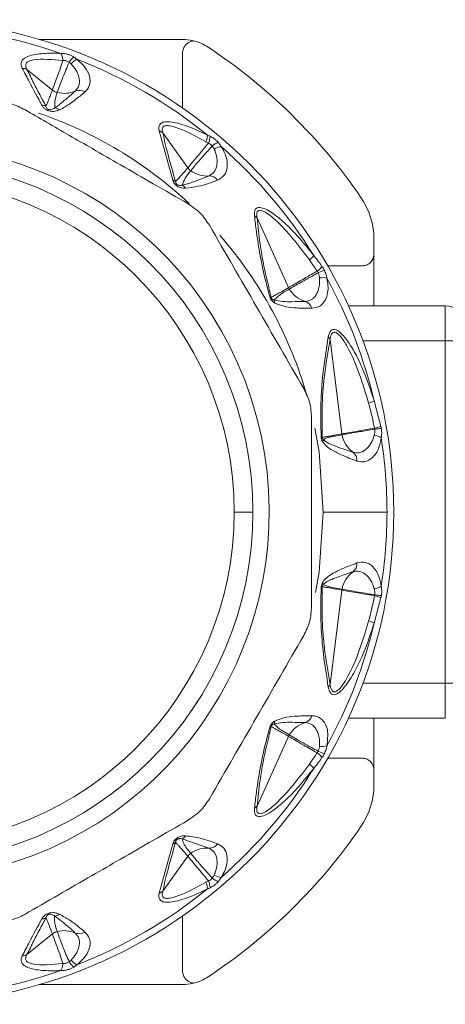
# Model space of a CAD drawing. Header units: millimetres. Extents: x -447 to 1924, y -61 to 422.
# Tile 16 of 62: x -81 to -63, y 379 to 421. Entities that reach past the tile are written whole.
import ezdxf

# ---------------------------------------------------------------- set-up
doc = ezdxf.new("R2010")
doc.units = ezdxf.units.MM

# ---------------------------------------------------------------- blocks, each defined once
blk = doc.blocks.new('Drawing View1')
at = {"color": 7, "linetype": 'Continuous', "lineweight": 18}
for p, q in [((130.208, 11.422), (124.111, 11.422)), ((130.221, 10.587), (130.221, 10.588)), ((130.221, 8.499), (130.221, 10.587)), ((124.67, 9.263), (123.587, 10.142)), ((129.801, 5.425), (129.221, 7.521)), ((130.445, 5.946), (129.374, 7.434)), ((134.737, 0.835), (133.394, 3.81)), ((138.378, 2.899), (138.378, 2.269)), ((138.378, 2.256), (138.378, 0.065)), ((137.543, 1.765), (136.408, 1.765)), ((137.288, 0.065), (141.421, 0.065)), ((141.421, 0.065), (141.421, -1.435)), ((137.014, -5.406), (136.508, -1.372)), ((137.911, -1.435), (141.421, -1.435)), ((142.221, -1.435), (141.421, -1.435)), ((141.421, -1.435), (141.421, -16.035)), ((138.387, -3.997), (138.68, -5.084)), ((132.421, -8.735), (133.221, -8.735)), ((136.221, -8.735), (138.936, -8.735)), ((136.508, -16.098), (137.014, -12.064)), ((138.68, -12.386), (138.387, -13.473)), ((137.911, -16.035), (141.421, -16.035)), ((141.421, -16.035), (141.421, -17.535)), ((142.221, -16.035), (141.421, -16.035)), ((137.288, -17.535), (141.421, -17.535)), ((138.378, -17.535), (138.378, -19.726)), ((134.737, -18.305), (133.394, -21.28)), ((137.543, -19.235), (136.408, -19.235)), ((138.378, -20.369), (138.378, -19.739)), ((131.341, -23.071), (130.208, -22.679)), ((129.801, -22.895), (129.221, -24.991)), ((130.445, -23.416), (129.374, -24.904)), ((130.221, -25.969), (130.221, -28.057)), ((124.67, -26.733), (123.587, -27.612)), ((130.221, -28.057), (130.221, -28.058)), ((130.208, -28.892), (124.111, -28.892))]:
    blk.add_line(p, q, dxfattribs=at)
at = {"color": 7, "linetype": 'Continuous', "lineweight": 18, "flags": 128}
for points in [[(136.221, -8.735), (136.038, -6.173), (135.861, -5.153)], [(135.889, -12.175), (136.038, -11.297), (136.221, -8.735)]]:
    blk.add_lwpolyline(points, dxfattribs=at)
at = {"color": 7, "linetype": 'Continuous', "lineweight": 18}
for centre, radius, start, end in [((118.221, -8.735), 21, 270, 180), ((118.221, -8.735), 20.715, 70.7909, 88.7924), ((130.208, 9.419), 2.003, 76.3399, 89.9905), ((130.209, 9.426), 1.996, 66.6784, 76.3363), ((130.207, 9.42), 2.002, 56.5672, 66.684), ((118.221, -8.735), 23.757, 34.3869, 56.5672), ((126.171, 9.961), 0.925, 129.5889, 148.2249), ((126.055, 9.896), 0.761, 116.5758, 140.5903), ((118.221, -8.735), 20.715, 50.9198, 68.7924), ((85.67, 10.588), 44.551, 0, 0.3881), ((123.376, 9.751), 0.444, 61.635, 88.6537), ((125.809, 8.802), 0.452, 57.0824, 111.0736), ((125.172, 10.284), 1.162, 255.3904, 294.1143), ((124.207, 8.208), 0.417, 63.1273, 87.8975), ((124.719, 8.079), 0.427, 53.4449, 82.7909), ((118.221, -8.735), 18, 46.9592, 71.0059), ((129.093, 7.118), 0.423, 48.3487, 72.4435), ((130.476, 7.37), 0.805, 337.352, 358.2718), ((130.6, 7.335), 0.796, 335.0575, 357.1112), ((118.221, -8.735), 15.69, 285, 105), ((132.224, 6.037), 1.116, 116.1355, 131.2401), ((131.955, 6.093), 0.761, 96.5757, 120.5903), ((118.221, -8.735), 20.715, 31.8676, 48.7924), ((118.221, -8.735), 15, 0, 180), ((118.221, -8.735), 14.2, 0, 180), ((131.258, 6.765), 1.168, 233.8038, 274.0521), ((131.349, 5.149), 0.452, 37.0824, 91.0736), ((129.693, 5.069), 0.372, 51.6841, 73.0823), ((129.992, 4.856), 0.413, 31.8044, 58.5199), ((135.221, 2.899), 3.157, 360, 34.3869), ((133.108, 3.56), 0.379, 41.0953, 61.7317), ((118.221, -8.735), 18, 15.8753, 40.9986), ((134.711, 3.129), 1.441, 309.5516, 319.9201), ((135.049, 2.809), 1.559, 305.5589, 316.1412), ((137.098, -0.733), 2.461, 109.8898, 116.5421), ((136.198, 0.502), 0.761, 76.5756, 100.5902), ((118.221, -8.735), 20.715, 13.2231, 28.7924), ((133.884, 0.22), 0.238, 59.937, 76.7519), ((135.778, 1.379), 1.177, 211.0277, 253.9434), ((133.81, 0.158), 0.344, 3.5806, 24.3894), ((135.306, -0.179), 0.452, 17.0824, 71.0736), ((141.421, -0.735), 0.8, 0, 90), ((136.172, -1.529), 0.371, 24.9775, 45.1315), ((137.475, -2.025), 2.173, 288.1662, 294.8225), ((137.537, -5.341), 0.527, 187.1471, 190.9644), ((138.181, -5.234), 1.179, 190.1165, 233.9079), ((138.273, -6.204), 0.761, 56.5758, 80.5903), ((137.745, -2.237), 2.997, 282.7357, 288.1829), ((139.108, -9.976), 4.825, 94.8986, 98.2754), ((136.066, -5.761), 0.241, 62.5119, 75.0672), ((135.943, -5.601), 0.274, 332.8552, 351.1806), ((118.221, -8.735), 20.715, 0, 8.7924), ((137.202, -6.538), 0.452, 357.0824, 51.0736), ((118.221, -8.735), 15, 180, 0), ((118.221, -8.735), 14.2, 180, 0), ((118.221, -8.735), 20.715, 351.2076, 0), ((137.202, -10.932), 0.452, 308.9264, 2.9176), ((138.181, -12.237), 1.179, 126.0921, 169.8835), ((135.943, -11.87), 0.274, 8.8197, 27.1446), ((136.066, -11.709), 0.241, 284.9328, 297.4882), ((137.537, -12.13), 0.527, 169.0389, 172.8561), ((138.273, -11.266), 0.761, 279.4098, 303.4244), ((137.745, -15.234), 2.997, 71.8172, 77.2643), ((139.108, -7.494), 4.825, 261.7246, 265.1014), ((137.475, -15.446), 2.173, 65.1775, 71.8338), ((118.221, -8.735), 20.715, 331.2076, 346.7769), ((136.172, -15.941), 0.371, 314.8685, 335.0225), ((135.306, -17.292), 0.452, 288.9264, 342.9176), ((133.884, -17.69), 0.238, 283.2482, 300.0631), ((133.81, -17.628), 0.344, 335.6121, 356.4181), ((135.778, -18.85), 1.177, 106.0566, 148.9724), ((135.217, -18.522), 0.527, 148.0752, 155.7129), ((136.198, -17.972), 0.761, 259.4097, 283.4244), ((135.049, -20.279), 1.559, 43.8593, 54.4406), ((137.098, -16.738), 2.461, 243.4578, 250.1102), ((118.221, -8.735), 20.715, 311.2076, 328.1324), ((134.711, -20.599), 1.441, 40.0799, 50.4484), ((135.221, -20.369), 3.157, 325.6131, 0), ((133.108, -21.03), 0.379, 298.2682, 318.9047), ((118.221, -8.735), 23.757, 303.4328, 325.6131), ((129.992, -22.327), 0.413, 301.4786, 328.1961), ((129.693, -22.539), 0.372, 286.9177, 308.3159), ((131.258, -24.235), 1.168, 85.9479, 126.1962), ((131.349, -22.619), 0.452, 268.9264, 322.9176), ((132.224, -23.507), 1.116, 228.7599, 243.8644), ((131.955, -23.564), 0.761, 239.4098, 263.4244), ((130.476, -24.84), 0.805, 1.7282, 22.648), ((130.6, -24.805), 0.796, 2.889, 24.9426), ((118.221, -8.735), 20.715, 291.2076, 309.0802), ((129.093, -24.588), 0.423, 287.5565, 311.6513), ((124.719, -25.549), 0.427, 277.2081, 306.5557), ((124.207, -25.678), 0.417, 272.1025, 296.8728), ((125.172, -27.754), 1.162, 65.8857, 104.6096), ((125.809, -26.272), 0.452, 248.9264, 302.9176), ((123.376, -27.222), 0.444, 271.3463, 298.365), ((126.171, -27.431), 0.925, 211.775, 230.411), ((126.055, -27.367), 0.761, 219.4098, 243.4244), ((85.67, -28.058), 44.551, 359.6119, 0), ((118.221, -8.735), 20.715, 271.2076, 289.209), ((130.208, -26.889), 2.003, 270.0095, 283.6601), ((130.209, -26.896), 1.996, 283.6637, 293.3216), ((130.207, -26.89), 2.002, 293.316, 303.4328)]:
    blk.add_arc(centre, radius, start, end, dxfattribs=at)
for points, knots in [([(130.22, 10.889), (130.242, 10.977), (130.285, 11.152), (130.468, 11.303), (130.605, 11.349), (130.663, 11.36), (130.677, 11.363), (130.68, 11.364), (130.681, 11.365), (130.681, 11.365), (130.681, 11.365), (130.681, 11.365), (130.681, 11.365), (130.681, 11.365)], [0, 0, 0, 0, 0.374407, 0.748448, 0.936997, 0.984248, 0.996054, 0.997707, 0.999002, 0.999255, 0.999502, 0.999746, 1, 1, 1, 1]), ([(123.386, 10.195), (123.364, 10.249), (123.321, 10.357), (123.353, 10.508), (123.482, 10.638), (123.805, 10.775), (124.347, 10.843), (124.816, 10.832), (125.037, 10.827)], [0, 0, 0, 0, 0.1036523, 0.2038498, 0.3141847, 0.4406615, 0.7373736, 1, 1, 1, 1]), ([(123.587, 10.142), (123.563, 10.19), (123.517, 10.283), (123.539, 10.408), (123.656, 10.501), (124.13, 10.62), (124.671, 10.564), (125.12, 10.518)], [0, 0, 0, 0, 0.097572, 0.186101, 0.286324, 0.407959, 1, 1, 1, 1]), ([(124.67, 9.263), (124.701, 9.348), (124.758, 9.503), (124.915, 9.935), (125.046, 10.306), (125.12, 10.518)], [0, 0, 0, 0, 0.342164, 0.623264, 1, 1, 1, 1]), ([(125.037, 10.827), (125.06, 10.779), (125.102, 10.693), (125.115, 10.572), (125.12, 10.518)], [0, 0, 0, 0, 0.559299, 1, 1, 1, 1]), ([(125.037, 10.827), (125.085, 10.826), (125.18, 10.825), (125.328, 10.79), (125.466, 10.739), (125.542, 10.696), (125.582, 10.674)], [0, 0, 0, 0, 0.273675, 0.544486, 0.766897, 1, 1, 1, 1]), ([(125.12, 10.518), (125.142, 10.521), (125.186, 10.526), (125.258, 10.513), (125.326, 10.488), (125.365, 10.462), (125.385, 10.448)], [0, 0, 0, 0, 0.255573, 0.503234, 0.749597, 1, 1, 1, 1]), ([(125.582, 10.674), (125.608, 10.657), (125.655, 10.626), (125.697, 10.592), (125.715, 10.577)], [0, 0, 0, 0, 0.55931, 1, 1, 1, 1]), ([(125.715, 10.577), (125.834, 10.472), (126.101, 10.238), (126.285, 9.83), (126.289, 9.447), (126.128, 9.264), (126.055, 9.181)], [0, 0, 0, 0, 0.209172, 0.469256, 0.760695, 1, 1, 1, 1]), ([(124.222, 8.625), (124.041, 8.954), (123.749, 9.485), (123.486, 9.999), (123.386, 10.195)], [0, 0, 0, 0, 0.620107, 1, 1, 1, 1]), ([(124.395, 8.58), (124.22, 8.907), (123.937, 9.435), (123.683, 9.947), (123.587, 10.142)], [0, 0, 0, 0, 0.619883, 1, 1, 1, 1]), ([(124.879, 9.159), (124.907, 9.241), (124.963, 9.398), (125.126, 9.842), (125.291, 10.23), (125.385, 10.448)], [0, 0, 0, 0, 0.321949, 0.6179, 1, 1, 1, 1]), ([(125.385, 10.448), (125.401, 10.436), (125.43, 10.414), (125.456, 10.39), (125.467, 10.38)], [0, 0, 0, 0, 0.555851, 1, 1, 1, 1]), ([(125.467, 10.38), (125.515, 10.327), (125.613, 10.22), (125.747, 9.996), (125.838, 9.724), (125.822, 9.432), (125.705, 9.293), (125.647, 9.223)], [0, 0, 0, 0, 0.117159, 0.239896, 0.491308, 0.745636, 1, 1, 1, 1]), ([(124.395, 8.58), (124.417, 8.627), (124.461, 8.721), (124.523, 8.878), (124.593, 9.058), (124.643, 9.191), (124.67, 9.263)], [0, 0, 0, 0, 0.21465, 0.427263, 0.688154, 1, 1, 1, 1]), ([(124.879, 9.159), (124.837, 9.173), (124.761, 9.196), (124.698, 9.242), (124.67, 9.263)], [0, 0, 0, 0, 0.559728, 1, 1, 1, 1]), ([(124.772, 8.503), (124.769, 8.601), (124.762, 8.815), (124.838, 9.038), (124.879, 9.159)], [0, 0, 0, 0, 0.455709, 1, 1, 1, 1]), ([(125.647, 9.223), (125.526, 9.115), (125.346, 8.954), (125.112, 8.757), (124.944, 8.622), (124.83, 8.543), (124.772, 8.503)], [0, 0, 0, 0, 0.425602, 0.634107, 0.812726, 1, 1, 1, 1]), ([(126.055, 9.181), (125.917, 9.067), (125.712, 8.896), (125.426, 8.688), (125.212, 8.543), (125.055, 8.463), (124.973, 8.422)], [0, 0, 0, 0, 0.420929, 0.628617, 0.808166, 1, 1, 1, 1]), ([(123.49, 8.43), (123.8, 8.251), (124.429, 7.888), (125.395, 7.331), (126.446, 6.724), (127.641, 6.033), (129.009, 5.244), (129.96, 4.695), (130.452, 4.411)], [0, 0, 0, 0, 0.135419, 0.274991, 0.415244, 0.585607, 0.785782, 1, 1, 1, 1]), ([(124.973, 8.422), (124.931, 8.405), (124.855, 8.374), (124.724, 8.35), (124.594, 8.353), (124.465, 8.389), (124.359, 8.453), (124.278, 8.534), (124.242, 8.593), (124.222, 8.625)], [0, 0, 0, 0, 0.1952, 0.351587, 0.494569, 0.605688, 0.718068, 0.846595, 1, 1, 1, 1]), ([(124.772, 8.503), (124.732, 8.475), (124.682, 8.44), (124.588, 8.421), (124.54, 8.422), (124.504, 8.433), (124.483, 8.442), (124.465, 8.454), (124.438, 8.48), (124.412, 8.523), (124.401, 8.559), (124.395, 8.58)], [0, 0, 0, 0, 0.3888533, 0.4911394, 0.5781016, 0.6070597, 0.6356285, 0.6659115, 0.7003157, 0.8247631, 1, 1, 1, 1]), ([(129.221, 7.521), (129.211, 7.583), (129.192, 7.703), (129.263, 7.84), (129.429, 7.915), (129.794, 7.917), (130.439, 7.74), (130.978, 7.487), (131.28, 7.345)], [0, 0, 0, 0, 0.0942, 0.182499, 0.278775, 0.389657, 0.657979, 1, 1, 1, 1]), ([(129.374, 7.434), (129.361, 7.491), (129.341, 7.573), (129.362, 7.657), (129.396, 7.703), (129.452, 7.735), (129.562, 7.755), (129.863, 7.712), (130.446, 7.481), (130.937, 7.213), (131.218, 7.06)], [0, 0, 0, 0, 0.088148, 0.127362, 0.165638, 0.20809, 0.253003, 0.357761, 0.633199, 1, 1, 1, 1]), ([(129.924, 5.361), (129.812, 5.744), (129.603, 6.457), (129.447, 7.126), (129.374, 7.434)], [0, 0, 0, 0, 0.53826, 1, 1, 1, 1]), ([(131.28, 7.345), (131.301, 7.336), (131.34, 7.32), (131.378, 7.302), (131.395, 7.295)], [0, 0, 0, 0, 0.558376, 1, 1, 1, 1]), ([(131.395, 7.295), (131.453, 7.263), (131.543, 7.214), (131.657, 7.119), (131.707, 7.065), (131.732, 7.038)], [0, 0, 0, 0, 0.482193, 0.740263, 1, 1, 1, 1]), ([(130.445, 5.946), (130.493, 6.003), (130.579, 6.105), (130.773, 6.337), (131.007, 6.617), (131.2, 6.852), (131.321, 6.999)], [0, 0, 0, 0, 0.28629, 0.510661, 0.69222, 1, 1, 1, 1]), ([(130.569, 5.823), (130.617, 5.882), (130.703, 5.986), (130.904, 6.222), (131.145, 6.505), (131.356, 6.733), (131.488, 6.876)], [0, 0, 0, 0, 0.287161, 0.511571, 0.692984, 1, 1, 1, 1]), ([(131.218, 7.06), (131.237, 7.049), (131.272, 7.029), (131.306, 7.008), (131.321, 6.999)], [0, 0, 0, 0, 0.557314, 1, 1, 1, 1]), ([(131.321, 6.999), (131.356, 6.984), (131.42, 6.955), (131.467, 6.901), (131.488, 6.876)], [0, 0, 0, 0, 0.541687, 1, 1, 1, 1]), ([(131.568, 6.749), (131.595, 6.683), (131.65, 6.549), (131.7, 6.293), (131.692, 6.006), (131.577, 5.737), (131.42, 5.646), (131.341, 5.601)], [0, 0, 0, 0, 0.117118, 0.239833, 0.491188, 0.745502, 1, 1, 1, 1]), ([(131.488, 6.876), (131.506, 6.852), (131.536, 6.81), (131.558, 6.767), (131.568, 6.749)], [0, 0, 0, 0, 0.574767, 1, 1, 1, 1]), ([(131.868, 6.849), (131.921, 6.759), (132.037, 6.564), (132.122, 6.26), (132.136, 5.927), (132.026, 5.601), (131.818, 5.483), (131.71, 5.421)], [0, 0, 0, 0, 0.136663, 0.294577, 0.479617, 0.72985, 1, 1, 1, 1]), ([(131.732, 7.038), (131.762, 7.002), (131.814, 6.94), (131.852, 6.876), (131.868, 6.849)], [0, 0, 0, 0, 0.579744, 1, 1, 1, 1]), ([(129.924, 5.361), (129.962, 5.4), (130.04, 5.479), (130.159, 5.615), (130.295, 5.77), (130.392, 5.884), (130.445, 5.946)], [0, 0, 0, 0, 0.2134593, 0.4293792, 0.6901911, 1, 1, 1, 1]), ([(130.569, 5.823), (130.543, 5.843), (130.496, 5.879), (130.461, 5.926), (130.445, 5.946)], [0, 0, 0, 0, 0.559847, 1, 1, 1, 1]), ([(130.208, 5.209), (130.244, 5.31), (130.324, 5.529), (130.483, 5.72), (130.569, 5.823)], [0, 0, 0, 0, 0.460533, 1, 1, 1, 1]), ([(131.341, 5.601), (131.18, 5.536), (130.943, 5.441), (130.638, 5.331), (130.424, 5.259), (130.281, 5.226), (130.208, 5.209)], [0, 0, 0, 0, 0.429633, 0.636413, 0.813229, 1, 1, 1, 1]), ([(130.343, 5.074), (130.305, 5.075), (130.237, 5.077), (130.133, 5.099), (130.044, 5.134), (129.962, 5.185), (129.889, 5.254), (129.832, 5.34), (129.812, 5.396), (129.801, 5.425)], [0, 0, 0, 0, 0.2026743, 0.3639009, 0.4931688, 0.5944464, 0.7169049, 0.8527137, 1, 1, 1, 1]), ([(130.208, 5.209), (130.182, 5.204), (130.138, 5.195), (130.072, 5.197), (130.02, 5.211), (129.984, 5.232), (129.966, 5.249), (129.951, 5.267), (129.938, 5.29), (129.927, 5.324), (129.925, 5.346), (129.924, 5.361)], [0, 0, 0, 0, 0.274116, 0.463193, 0.592982, 0.653123, 0.685145, 0.720858, 0.783468, 0.856593, 1, 1, 1, 1]), ([(131.71, 5.421), (131.446, 5.321), (131.028, 5.161), (130.528, 5.098), (130.343, 5.074)], [0, 0, 0, 0, 0.629625, 1, 1, 1, 1]), ([(133.287, 3.894), (133.284, 3.948), (133.278, 4.051), (133.312, 4.171), (133.389, 4.246), (133.608, 4.276), (134.049, 4.042), (134.586, 3.595), (135.192, 2.983), (135.585, 2.489), (135.814, 2.202)], [0, 0, 0, 0, 0.054232, 0.103303, 0.150337, 0.200897, 0.369635, 0.542742, 0.734318, 1, 1, 1, 1]), ([(133.939, 0.451), (133.844, 0.806), (133.645, 1.554), (133.479, 2.466), (133.36, 3.254), (133.312, 3.677), (133.287, 3.894)], [0, 0, 0, 0, 0.283427, 0.598157, 0.79281, 1, 1, 1, 1]), ([(133.394, 3.81), (133.387, 3.861), (133.376, 3.955), (133.396, 4.068), (133.456, 4.134), (133.559, 4.138), (133.694, 4.088), (133.902, 3.961), (134.613, 3.367), (135.166, 2.633), (135.629, 2.018)], [0, 0, 0, 0, 0.051613, 0.09536, 0.137319, 0.180165, 0.228028, 0.285272, 0.402314, 1, 1, 1, 1]), ([(134.003, 0.425), (133.89, 0.873), (133.688, 1.674), (133.506, 2.79), (133.433, 3.449), (133.394, 3.81)], [0, 0, 0, 0, 0.364986, 0.653176, 1, 1, 1, 1]), ([(131.367, 3.496), (132.036, 2.336), (133.376, 0.016), (134.716, -2.305), (135.386, -3.466)], [0, 0, 0, 0, 0.499632, 1, 1, 1, 1]), ([(135.814, 2.202), (135.882, 2.116), (136.005, 1.961), (136.121, 1.8), (136.172, 1.729)], [0, 0, 0, 0, 0.555292, 1, 1, 1, 1]), ([(138.378, 2.269), (138.369, 2.196), (138.352, 2.05), (138.219, 1.886), (138.056, 1.786), (137.941, 1.771), (137.884, 1.764)], [0, 0, 0, 0, 0.2793328, 0.5588645, 0.7793628, 1, 1, 1, 1]), ([(135.629, 2.018), (135.69, 1.931), (135.801, 1.774), (135.908, 1.613), (135.955, 1.541)], [0, 0, 0, 0, 0.554562, 1, 1, 1, 1]), ([(136.172, 1.729), (136.19, 1.702), (136.223, 1.655), (136.249, 1.604), (136.261, 1.581)], [0, 0, 0, 0, 0.560194, 1, 1, 1, 1]), ([(137.884, 1.764), (137.821, 1.764), (137.708, 1.765), (137.594, 1.765), (137.543, 1.765)], [0, 0, 0, 0, 0.5485612, 1, 1, 1, 1]), ([(134.737, 0.835), (134.805, 0.874), (134.927, 0.944), (135.203, 1.104), (135.527, 1.291), (135.791, 1.445), (135.955, 1.541)], [0, 0, 0, 0, 0.294538, 0.521008, 0.701872, 1, 1, 1, 1]), ([(134.77, 0.773), (134.839, 0.813), (134.96, 0.884), (135.238, 1.043), (135.563, 1.229), (135.831, 1.377), (135.999, 1.469)], [0, 0, 0, 0, 0.294643, 0.521096, 0.701932, 1, 1, 1, 1]), ([(135.955, 1.541), (135.964, 1.528), (135.981, 1.505), (135.993, 1.48), (135.999, 1.469)], [0, 0, 0, 0, 0.560007, 1, 1, 1, 1]), ([(135.999, 1.469), (136.015, 1.427), (136.045, 1.354), (136.054, 1.281), (136.059, 1.25)], [0, 0, 0, 0, 0.571169, 1, 1, 1, 1]), ([(136.261, 1.581), (136.291, 1.515), (136.343, 1.4), (136.366, 1.289), (136.375, 1.242)], [0, 0, 0, 0, 0.5787259, 1, 1, 1, 1]), ([(136.059, 1.25), (136.062, 1.179), (136.068, 1.034), (136.027, 0.776), (135.922, 0.509), (135.722, 0.296), (135.542, 0.264), (135.453, 0.249)], [0, 0, 0, 0, 0.117122, 0.23984, 0.491204, 0.745529, 1, 1, 1, 1]), ([(136.375, 1.242), (136.394, 1.138), (136.436, 0.913), (136.411, 0.595), (136.307, 0.274), (136.09, 0.012), (135.856, -0.026), (135.738, -0.046)], [0, 0, 0, 0, 0.137707, 0.297654, 0.485766, 0.740451, 1, 1, 1, 1]), ([(134.153, 0.18), (134.127, 0.197), (134.081, 0.228), (134.025, 0.287), (133.987, 0.34), (133.958, 0.393), (133.946, 0.431), (133.939, 0.451)], [0, 0, 0, 0, 0.303841, 0.543349, 0.671179, 0.821746, 1, 1, 1, 1]), ([(134.003, 0.425), (134.053, 0.451), (134.15, 0.501), (134.308, 0.591), (134.504, 0.701), (134.652, 0.786), (134.737, 0.835)], [0, 0, 0, 0, 0.199401, 0.389589, 0.65075, 1, 1, 1, 1]), ([(134.123, 0.3), (134.109, 0.306), (134.085, 0.315), (134.053, 0.337), (134.033, 0.357), (134.021, 0.374), (134.013, 0.391), (134.006, 0.408), (134.004, 0.419), (134.003, 0.425)], [0, 0, 0, 0, 0.3366966, 0.5652326, 0.6587129, 0.7523062, 0.8216938, 0.9026669, 1, 1, 1, 1]), ([(134.123, 0.3), (134.199, 0.377), (134.388, 0.566), (134.627, 0.696), (134.77, 0.773)], [0, 0, 0, 0, 0.404874, 1, 1, 1, 1]), ([(134.77, 0.773), (134.763, 0.784), (134.751, 0.804), (134.741, 0.826), (134.737, 0.835)], [0, 0, 0, 0, 0.559976, 1, 1, 1, 1]), ([(135.453, 0.249), (135.258, 0.244), (134.931, 0.236), (134.496, 0.231), (134.243, 0.278), (134.123, 0.3)], [0, 0, 0, 0, 0.4373839, 0.7346037, 1, 1, 1, 1]), ([(135.738, -0.046), (135.522, -0.042), (135.158, -0.036), (134.641, -0.007), (134.313, 0.119), (134.153, 0.18)], [0, 0, 0, 0, 0.427707, 0.722359, 1, 1, 1, 1]), ([(136.434, -1.266), (136.447, -1.208), (136.471, -1.099), (136.542, -0.985), (136.64, -0.931), (136.802, -0.957), (137.031, -1.142), (137.33, -1.525), (137.666, -2.108), (138.049, -2.954), (138.264, -3.618), (138.387, -3.997)], [0, 0, 0, 0, 0.053488, 0.101165, 0.145724, 0.192526, 0.283011, 0.383772, 0.541991, 0.738283, 1, 1, 1, 1]), ([(136.508, -1.372), (136.517, -1.316), (136.535, -1.213), (136.589, -1.101), (136.669, -1.05), (136.774, -1.075), (136.894, -1.171), (137.07, -1.383), (137.606, -2.283), (137.904, -3.268), (138.152, -4.089)], [0, 0, 0, 0, 0.051327, 0.09442, 0.134349, 0.174419, 0.220939, 0.27713, 0.398157, 1, 1, 1, 1]), ([(136.128, -5.528), (136.118, -5.033), (136.097, -4.091), (136.211, -2.658), (136.351, -1.786), (136.434, -1.266)], [0, 0, 0, 0, 0.308412, 0.587789, 1, 1, 1, 1]), ([(136.178, -5.547), (136.17, -5.008), (136.155, -3.991), (136.295, -2.613), (136.434, -1.806), (136.508, -1.372)], [0, 0, 0, 0, 0.3425593, 0.6462348, 1, 1, 1, 1]), ([(138.152, -4.089), (138.203, -4.282), (138.295, -4.636), (138.371, -4.995), (138.406, -5.16)], [0, 0, 0, 0, 0.543046, 1, 1, 1, 1]), ([(135.721, -4.716), (135.721, -6.055), (135.721, -8.735), (135.721, -11.414), (135.721, -12.754)], [0, 0, 0, 0, 0.499933, 1, 1, 1, 1]), ([(136.178, -5.547), (136.238, -5.538), (136.349, -5.521), (136.528, -5.49), (136.747, -5.453), (136.915, -5.423), (137.014, -5.406)], [0, 0, 0, 0, 0.215335, 0.398234, 0.642077, 1, 1, 1, 1]), ([(136.214, -5.643), (136.264, -5.616), (136.365, -5.564), (136.543, -5.533), (136.76, -5.488), (136.923, -5.458), (137.02, -5.441)], [0, 0, 0, 0, 0.2016548, 0.4049185, 0.6470499, 1, 1, 1, 1]), ([(137.014, -5.406), (137.112, -5.389), (137.287, -5.358), (137.775, -5.272), (138.179, -5.2), (138.406, -5.16)], [0, 0, 0, 0, 0.351286, 0.635427, 1, 1, 1, 1]), ([(137.02, -5.441), (137.121, -5.423), (137.302, -5.391), (137.795, -5.304), (138.194, -5.237), (138.414, -5.201)], [0, 0, 0, 0, 0.361519, 0.649049, 1, 1, 1, 1]), ([(138.398, -5.453), (138.376, -5.521), (138.333, -5.659), (138.206, -5.887), (138.016, -6.102), (137.755, -6.234), (137.576, -6.202), (137.486, -6.187)], [0, 0, 0, 0, 0.117161, 0.239899, 0.491313, 0.74564, 1, 1, 1, 1]), ([(138.414, -5.201), (138.417, -5.249), (138.423, -5.337), (138.406, -5.417), (138.398, -5.453)], [0, 0, 0, 0, 0.543645, 1, 1, 1, 1]), ([(138.406, -5.16), (138.408, -5.167), (138.411, -5.181), (138.413, -5.195), (138.414, -5.201)], [0, 0, 0, 0, 0.560002, 1, 1, 1, 1]), ([(138.68, -5.084), (138.684, -5.099), (138.69, -5.127), (138.694, -5.156), (138.696, -5.168)], [0, 0, 0, 0, 0.560051, 1, 1, 1, 1]), ([(138.696, -5.168), (138.704, -5.246), (138.719, -5.387), (138.701, -5.512), (138.693, -5.569)], [0, 0, 0, 0, 0.552011, 1, 1, 1, 1]), ([(136.187, -5.726), (136.171, -5.694), (136.15, -5.65), (136.133, -5.579), (136.13, -5.546), (136.128, -5.528)], [0, 0, 0, 0, 0.527893, 0.7496455, 1, 1, 1, 1]), ([(136.214, -5.643), (136.208, -5.636), (136.198, -5.623), (136.187, -5.601), (136.181, -5.581), (136.178, -5.564), (136.178, -5.553), (136.178, -5.547)], [0, 0, 0, 0, 0.312066, 0.577689, 0.709478, 0.846396, 1, 1, 1, 1]), ([(137.654, -6.561), (137.428, -6.478), (137.059, -6.343), (136.618, -6.115), (136.347, -5.939), (136.234, -5.789), (136.187, -5.726)], [0, 0, 0, 0, 0.456555, 0.748856, 0.894627, 1, 1, 1, 1]), ([(137.486, -6.187), (137.28, -6.12), (136.945, -6.011), (136.562, -5.854), (136.344, -5.757), (136.25, -5.675), (136.214, -5.643)], [0, 0, 0, 0, 0.470738, 0.766879, 0.908603, 1, 1, 1, 1]), ([(138.693, -5.569), (138.661, -5.725), (138.591, -6.075), (138.328, -6.438), (137.999, -6.631), (137.761, -6.583), (137.654, -6.561)], [0, 0, 0, 0, 0.2100777, 0.4720648, 0.7629125, 1, 1, 1, 1]), ([(136.187, -11.744), (136.214, -11.703), (136.275, -11.614), (136.43, -11.478), (136.678, -11.318), (137.105, -11.113), (137.441, -10.988), (137.654, -10.909)], [0, 0, 0, 0, 0.063949, 0.139633, 0.317237, 0.568463, 1, 1, 1, 1]), ([(137.654, -10.909), (137.771, -10.887), (138.011, -10.841), (138.336, -11.043), (138.591, -11.396), (138.661, -11.744), (138.693, -11.901)], [0, 0, 0, 0, 0.259149, 0.531128, 0.788083, 1, 1, 1, 1]), ([(136.214, -11.828), (136.263, -11.787), (136.384, -11.688), (136.614, -11.595), (136.985, -11.446), (137.291, -11.347), (137.486, -11.283)], [0, 0, 0, 0, 0.12348, 0.298954, 0.554672, 1, 1, 1, 1]), ([(137.486, -11.283), (137.576, -11.268), (137.755, -11.236), (138.016, -11.368), (138.206, -11.583), (138.333, -11.811), (138.376, -11.949), (138.398, -12.017)], [0, 0, 0, 0, 0.25439, 0.508653, 0.760076, 0.882848, 1, 1, 1, 1]), ([(136.128, -11.942), (136.13, -11.926), (136.133, -11.892), (136.149, -11.82), (136.172, -11.775), (136.187, -11.744)], [0, 0, 0, 0, 0.222827, 0.488483, 1, 1, 1, 1]), ([(136.434, -16.204), (136.359, -15.743), (136.227, -14.918), (136.099, -13.506), (136.118, -12.492), (136.128, -11.942)], [0, 0, 0, 0, 0.366467, 0.656613, 1, 1, 1, 1]), ([(136.508, -16.098), (136.431, -15.646), (136.292, -14.838), (136.155, -13.456), (136.17, -12.461), (136.178, -11.923)], [0, 0, 0, 0, 0.368099, 0.658336, 1, 1, 1, 1]), ([(136.178, -11.923), (136.178, -11.918), (136.178, -11.908), (136.181, -11.89), (136.187, -11.869), (136.199, -11.847), (136.208, -11.834), (136.214, -11.828)], [0, 0, 0, 0, 0.132574, 0.271467, 0.437835, 0.686829, 1, 1, 1, 1]), ([(137.014, -12.064), (136.874, -12.04), (136.677, -12.005), (136.43, -11.963), (136.291, -11.939), (136.21, -11.928), (136.178, -11.923)], [0, 0, 0, 0, 0.5028072, 0.7085926, 0.8855603, 1, 1, 1, 1]), ([(137.02, -12.029), (136.904, -12.007), (136.713, -11.97), (136.437, -11.925), (136.29, -11.861), (136.214, -11.828)], [0, 0, 0, 0, 0.426007, 0.700145, 1, 1, 1, 1]), ([(138.406, -12.311), (138.307, -12.293), (138.061, -12.249), (137.69, -12.183), (137.279, -12.111), (137.111, -12.081), (137.014, -12.064)], [0, 0, 0, 0, 0.155639, 0.387571, 0.650535, 1, 1, 1, 1]), ([(138.414, -12.269), (138.314, -12.253), (138.067, -12.213), (137.696, -12.148), (137.285, -12.077), (137.116, -12.047), (137.02, -12.029)], [0, 0, 0, 0, 0.155657, 0.38755, 0.650476, 1, 1, 1, 1]), ([(138.398, -12.017), (138.406, -12.058), (138.423, -12.138), (138.417, -12.226), (138.414, -12.269)], [0, 0, 0, 0, 0.510723, 1, 1, 1, 1]), ([(138.693, -11.901), (138.702, -11.974), (138.719, -12.101), (138.703, -12.242), (138.696, -12.302)], [0, 0, 0, 0, 0.572072, 1, 1, 1, 1]), ([(138.406, -12.311), (138.364, -12.506), (138.288, -12.865), (138.195, -13.219), (138.152, -13.381)], [0, 0, 0, 0, 0.542941, 1, 1, 1, 1]), ([(138.414, -12.269), (138.412, -12.277), (138.41, -12.291), (138.407, -12.305), (138.406, -12.311)], [0, 0, 0, 0, 0.5597797, 1, 1, 1, 1]), ([(138.696, -12.302), (138.693, -12.318), (138.689, -12.346), (138.683, -12.374), (138.68, -12.386)], [0, 0, 0, 0, 0.559761, 1, 1, 1, 1]), ([(138.152, -13.381), (137.883, -14.285), (137.572, -15.329), (136.985, -16.201), (136.838, -16.348), (136.741, -16.407), (136.655, -16.415), (136.585, -16.362), (136.534, -16.253), (136.517, -16.152), (136.508, -16.098)], [0, 0, 0, 0, 0.6561977, 0.7575874, 0.7997918, 0.836227, 0.8716715, 0.9077771, 0.9500143, 1, 1, 1, 1]), ([(138.387, -13.473), (138.252, -13.887), (138.011, -14.625), (137.56, -15.579), (137.176, -16.175), (136.89, -16.447), (136.742, -16.528), (136.624, -16.533), (136.536, -16.479), (136.47, -16.367), (136.446, -16.26), (136.434, -16.204)], [0, 0, 0, 0, 0.285538, 0.509527, 0.703242, 0.765072, 0.819711, 0.859429, 0.901399, 0.9481, 1, 1, 1, 1]), ([(135.386, -14.004), (134.716, -15.165), (133.376, -17.486), (132.036, -19.806), (131.367, -20.966)], [0, 0, 0, 0, 0.500234, 1, 1, 1, 1]), ([(135.738, -17.424), (135.528, -17.428), (135.173, -17.434), (134.657, -17.461), (134.322, -17.587), (134.153, -17.65)], [0, 0, 0, 0, 0.415711, 0.705132, 1, 1, 1, 1]), ([(136.375, -18.712), (136.4, -18.474), (136.452, -17.98), (136.212, -17.599), (135.956, -17.444), (135.803, -17.43), (135.738, -17.424)], [0, 0, 0, 0, 0.323235, 0.671392, 0.858958, 1, 1, 1, 1]), ([(133.939, -17.921), (133.844, -18.276), (133.645, -19.025), (133.479, -19.938), (133.36, -20.726), (133.312, -21.147), (133.287, -21.364)], [0, 0, 0, 0, 0.2837068, 0.5987607, 0.793171, 1, 1, 1, 1]), ([(134.003, -17.896), (133.89, -18.344), (133.688, -19.145), (133.506, -20.261), (133.433, -20.92), (133.394, -21.28)], [0, 0, 0, 0, 0.365567, 0.653732, 1, 1, 1, 1]), ([(134.153, -17.65), (134.126, -17.668), (134.078, -17.701), (134.021, -17.761), (133.984, -17.815), (133.957, -17.865), (133.945, -17.901), (133.939, -17.921)], [0, 0, 0, 0, 0.317365, 0.562223, 0.68531, 0.828098, 1, 1, 1, 1]), ([(134.123, -17.771), (134.108, -17.776), (134.083, -17.786), (134.051, -17.809), (134.031, -17.83), (134.02, -17.846), (134.012, -17.862), (134.006, -17.879), (134.004, -17.89), (134.003, -17.896)], [0, 0, 0, 0, 0.350592, 0.583117, 0.673422, 0.761724, 0.827666, 0.905665, 1, 1, 1, 1]), ([(134.737, -18.305), (134.617, -18.236), (134.444, -18.137), (134.23, -18.017), (134.106, -17.948), (134.034, -17.911), (134.003, -17.896)], [0, 0, 0, 0, 0.493755, 0.710629, 0.876371, 1, 1, 1, 1]), ([(135.453, -17.719), (135.263, -17.714), (134.944, -17.706), (134.509, -17.701), (134.25, -17.748), (134.123, -17.771)], [0, 0, 0, 0, 0.425144, 0.717363, 1, 1, 1, 1]), ([(134.77, -18.243), (134.676, -18.186), (134.516, -18.087), (134.28, -17.952), (134.176, -17.832), (134.123, -17.771)], [0, 0, 0, 0, 0.40792, 0.697704, 1, 1, 1, 1]), ([(136.059, -18.72), (136.062, -18.649), (136.068, -18.504), (136.027, -18.246), (135.922, -17.979), (135.722, -17.766), (135.542, -17.735), (135.453, -17.719)], [0, 0, 0, 0, 0.117146, 0.239913, 0.491348, 0.745631, 1, 1, 1, 1]), ([(135.955, -19.011), (135.756, -18.895), (135.402, -18.689), (134.976, -18.443), (134.822, -18.354), (134.737, -18.305)], [0, 0, 0, 0, 0.365428, 0.649355, 1, 1, 1, 1]), ([(135.999, -18.939), (135.902, -18.886), (135.672, -18.762), (135.346, -18.575), (134.995, -18.374), (134.852, -18.291), (134.77, -18.243)], [0, 0, 0, 0, 0.171049, 0.404806, 0.657867, 1, 1, 1, 1]), ([(135.999, -18.939), (136.015, -18.898), (136.044, -18.825), (136.054, -18.752), (136.059, -18.72)], [0, 0, 0, 0, 0.5524725, 1, 1, 1, 1]), ([(136.261, -19.051), (136.29, -18.987), (136.342, -18.872), (136.365, -18.761), (136.375, -18.712)], [0, 0, 0, 0, 0.5601162, 1, 1, 1, 1]), ([(135.629, -19.488), (135.69, -19.401), (135.801, -19.244), (135.908, -19.083), (135.955, -19.011)], [0, 0, 0, 0, 0.554562, 1, 1, 1, 1]), ([(135.814, -19.672), (135.882, -19.586), (136.005, -19.431), (136.121, -19.27), (136.172, -19.199)], [0, 0, 0, 0, 0.555292, 1, 1, 1, 1]), ([(135.955, -19.011), (135.964, -18.998), (135.981, -18.975), (135.993, -18.95), (135.999, -18.939)], [0, 0, 0, 0, 0.560007, 1, 1, 1, 1]), ([(136.172, -19.199), (136.19, -19.172), (136.223, -19.125), (136.249, -19.074), (136.261, -19.051)], [0, 0, 0, 0, 0.560194, 1, 1, 1, 1]), ([(137.884, -19.234), (137.821, -19.234), (137.708, -19.235), (137.594, -19.235), (137.543, -19.235)], [0, 0, 0, 0, 0.5485612, 1, 1, 1, 1]), ([(138.378, -19.739), (138.369, -19.666), (138.352, -19.52), (138.219, -19.356), (138.056, -19.256), (137.941, -19.241), (137.884, -19.234)], [0, 0, 0, 0, 0.2793328, 0.5588645, 0.7793628, 1, 1, 1, 1]), ([(133.287, -21.364), (133.284, -21.42), (133.278, -21.526), (133.315, -21.647), (133.396, -21.719), (133.564, -21.738), (133.844, -21.626), (134.249, -21.352), (134.948, -20.74), (135.456, -20.113), (135.814, -19.672)], [0, 0, 0, 0, 0.055904, 0.10622, 0.153662, 0.203296, 0.307891, 0.418501, 0.590067, 1, 1, 1, 1]), ([(133.394, -21.28), (133.387, -21.332), (133.375, -21.43), (133.398, -21.543), (133.461, -21.606), (133.566, -21.607), (133.808, -21.512), (134.58, -20.877), (135.172, -20.094), (135.629, -19.488)], [0, 0, 0, 0, 0.053191, 0.098086, 0.139814, 0.182632, 0.23063, 0.405048, 1, 1, 1, 1]), ([(130.452, -21.881), (129.961, -22.164), (129.01, -22.714), (127.638, -23.506), (125.797, -24.568), (124.445, -25.349), (123.49, -25.9)], [0, 0, 0, 0, 0.21393, 0.414834, 0.587057, 1, 1, 1, 1]), ([(130.343, -22.544), (130.289, -22.546), (130.189, -22.549), (130.042, -22.601), (129.939, -22.674), (129.875, -22.743), (129.829, -22.819), (129.811, -22.869), (129.801, -22.895)], [0, 0, 0, 0, 0.288282, 0.527872, 0.63604, 0.745985, 0.866726, 1, 1, 1, 1]), ([(130.208, -22.679), (130.168, -22.671), (130.121, -22.661), (130.05, -22.673), (130.021, -22.682), (129.996, -22.695), (129.975, -22.71), (129.959, -22.726), (129.941, -22.753), (129.927, -22.79), (129.925, -22.816), (129.924, -22.831)], [0, 0, 0, 0, 0.4179621, 0.499227, 0.5680035, 0.6251534, 0.663526, 0.7017402, 0.7444069, 0.8543682, 1, 1, 1, 1]), ([(130.569, -23.293), (130.451, -23.157), (130.285, -22.967), (130.225, -22.743), (130.208, -22.679)], [0, 0, 0, 0, 0.71325, 1, 1, 1, 1]), ([(131.71, -22.891), (131.471, -22.801), (131.052, -22.642), (130.556, -22.574), (130.343, -22.544)], [0, 0, 0, 0, 0.570277, 1, 1, 1, 1]), ([(129.924, -22.831), (129.812, -23.214), (129.603, -23.927), (129.447, -24.596), (129.374, -24.904)], [0, 0, 0, 0, 0.538008, 1, 1, 1, 1]), ([(130.445, -23.416), (130.356, -23.312), (130.229, -23.163), (130.073, -22.987), (129.989, -22.895), (129.942, -22.849), (129.924, -22.831)], [0, 0, 0, 0, 0.520969, 0.746084, 0.897635, 1, 1, 1, 1]), ([(131.568, -24.219), (131.595, -24.153), (131.65, -24.019), (131.7, -23.763), (131.692, -23.476), (131.577, -23.207), (131.42, -23.116), (131.341, -23.071)], [0, 0, 0, 0, 0.117149, 0.239869, 0.491247, 0.745575, 1, 1, 1, 1]), ([(131.868, -24.32), (131.925, -24.222), (132.046, -24.016), (132.128, -23.697), (132.13, -23.358), (132.006, -23.053), (131.806, -22.944), (131.71, -22.891)], [0, 0, 0, 0, 0.146737, 0.311562, 0.506363, 0.761707, 1, 1, 1, 1]), ([(130.569, -23.293), (130.543, -23.313), (130.496, -23.35), (130.461, -23.396), (130.445, -23.416)], [0, 0, 0, 0, 0.5598474, 1, 1, 1, 1]), ([(131.321, -24.469), (131.26, -24.394), (131.11, -24.211), (130.915, -23.978), (130.731, -23.758), (130.564, -23.558), (130.488, -23.467), (130.445, -23.416)], [0, 0, 0, 0, 0.154753, 0.378155, 0.536035, 0.740167, 1, 1, 1, 1]), ([(131.488, -24.346), (131.42, -24.274), (131.253, -24.099), (131.052, -23.864), (130.861, -23.642), (130.689, -23.439), (130.612, -23.346), (130.569, -23.293)], [0, 0, 0, 0, 0.154429, 0.377318, 0.534784, 0.73906, 1, 1, 1, 1]), ([(131.321, -24.469), (131.337, -24.463), (131.369, -24.451), (131.414, -24.422), (131.455, -24.387), (131.477, -24.36), (131.488, -24.346)], [0, 0, 0, 0, 0.252688, 0.501352, 0.749494, 1, 1, 1, 1]), ([(131.488, -24.346), (131.505, -24.323), (131.535, -24.282), (131.558, -24.238), (131.568, -24.219)], [0, 0, 0, 0, 0.549544, 1, 1, 1, 1]), ([(131.732, -24.509), (131.761, -24.474), (131.812, -24.412), (131.851, -24.348), (131.868, -24.32)], [0, 0, 0, 0, 0.554606, 1, 1, 1, 1]), ([(129.374, -24.904), (129.361, -24.961), (129.341, -25.043), (129.362, -25.127), (129.396, -25.173), (129.452, -25.205), (129.562, -25.225), (129.863, -25.182), (130.446, -24.951), (130.937, -24.683), (131.218, -24.53)], [0, 0, 0, 0, 0.08814, 0.127354, 0.16563, 0.208084, 0.253003, 0.357789, 0.633246, 1, 1, 1, 1]), ([(131.218, -24.53), (131.237, -24.519), (131.272, -24.499), (131.306, -24.478), (131.321, -24.469)], [0, 0, 0, 0, 0.557314, 1, 1, 1, 1]), ([(131.28, -24.815), (131.301, -24.806), (131.34, -24.79), (131.378, -24.773), (131.395, -24.765)], [0, 0, 0, 0, 0.558376, 1, 1, 1, 1]), ([(131.395, -24.765), (131.453, -24.733), (131.543, -24.684), (131.657, -24.589), (131.707, -24.536), (131.732, -24.509)], [0, 0, 0, 0, 0.4830665, 0.7400479, 1, 1, 1, 1]), ([(129.221, -24.991), (129.211, -25.054), (129.192, -25.174), (129.263, -25.31), (129.429, -25.385), (129.794, -25.387), (130.439, -25.21), (130.978, -24.957), (131.28, -24.815)], [0, 0, 0, 0, 0.0944189, 0.1824922, 0.2787502, 0.3896868, 0.6580242, 1, 1, 1, 1]), ([(122.887, -26.15), (123.003, -26.114), (123.214, -26.049), (123.404, -25.947), (123.49, -25.9)], [0, 0, 0, 0, 0.54545, 1, 1, 1, 1]), ([(124.973, -25.892), (124.926, -25.874), (124.843, -25.84), (124.699, -25.818), (124.561, -25.829), (124.437, -25.873), (124.345, -25.936), (124.273, -26.012), (124.24, -26.066), (124.222, -26.095)], [0, 0, 0, 0, 0.215253, 0.384528, 0.526066, 0.634008, 0.741365, 0.859377, 1, 1, 1, 1]), ([(124.772, -25.973), (124.733, -25.945), (124.679, -25.909), (124.585, -25.89), (124.539, -25.893), (124.512, -25.9), (124.49, -25.909), (124.464, -25.924), (124.435, -25.953), (124.411, -25.997), (124.401, -26.031), (124.395, -26.05)], [0, 0, 0, 0, 0.3883566, 0.5202079, 0.5615594, 0.5993846, 0.6269174, 0.6554177, 0.7206544, 0.8386, 1, 1, 1, 1]), ([(124.879, -26.63), (124.821, -26.469), (124.741, -26.245), (124.765, -26.033), (124.772, -25.973)], [0, 0, 0, 0, 0.713706, 1, 1, 1, 1]), ([(125.647, -26.693), (125.463, -26.527), (125.182, -26.271), (124.878, -26.05), (124.772, -25.973)], [0, 0, 0, 0, 0.653194, 1, 1, 1, 1]), ([(126.055, -26.651), (125.846, -26.473), (125.525, -26.198), (125.117, -25.972), (124.973, -25.892)], [0, 0, 0, 0, 0.647777, 1, 1, 1, 1]), ([(124.222, -26.095), (124.041, -26.424), (123.749, -26.955), (123.486, -27.47), (123.386, -27.665)], [0, 0, 0, 0, 0.620302, 1, 1, 1, 1]), ([(124.395, -26.05), (124.22, -26.377), (123.937, -26.905), (123.683, -27.417), (123.587, -27.612)], [0, 0, 0, 0, 0.620078, 1, 1, 1, 1]), ([(124.67, -26.733), (124.625, -26.612), (124.56, -26.441), (124.479, -26.238), (124.434, -26.131), (124.407, -26.074), (124.395, -26.05)], [0, 0, 0, 0, 0.523004, 0.738676, 0.891237, 1, 1, 1, 1]), ([(124.879, -26.63), (124.837, -26.643), (124.761, -26.666), (124.698, -26.712), (124.67, -26.733)], [0, 0, 0, 0, 0.559727, 1, 1, 1, 1]), ([(125.12, -27.988), (125.046, -27.776), (124.915, -27.405), (124.758, -26.973), (124.701, -26.818), (124.67, -26.733)], [0, 0, 0, 0, 0.37661, 0.657741, 1, 1, 1, 1]), ([(125.385, -27.918), (125.294, -27.706), (125.129, -27.322), (124.965, -26.874), (124.908, -26.714), (124.879, -26.63)], [0, 0, 0, 0, 0.371267, 0.671006, 1, 1, 1, 1]), ([(125.467, -27.85), (125.515, -27.797), (125.613, -27.69), (125.747, -27.466), (125.838, -27.194), (125.822, -26.902), (125.705, -26.763), (125.647, -26.693)], [0, 0, 0, 0, 0.117149, 0.239869, 0.491248, 0.745576, 1, 1, 1, 1]), ([(125.715, -28.047), (125.801, -27.975), (125.986, -27.822), (126.172, -27.551), (126.29, -27.233), (126.278, -26.904), (126.127, -26.733), (126.055, -26.651)], [0, 0, 0, 0, 0.1468149, 0.3117355, 0.5067024, 0.7623101, 1, 1, 1, 1]), ([(123.386, -27.665), (123.365, -27.719), (123.322, -27.823), (123.35, -27.97), (123.466, -28.096), (123.767, -28.236), (124.31, -28.313), (124.794, -28.302), (125.037, -28.297)], [0, 0, 0, 0, 0.1017236, 0.1977442, 0.3042694, 0.4235864, 0.7110771, 1, 1, 1, 1]), ([(123.587, -27.612), (123.563, -27.659), (123.519, -27.749), (123.536, -27.871), (123.641, -27.964), (124.106, -28.094), (124.656, -28.037), (125.12, -27.988)], [0, 0, 0, 0, 0.09476, 0.180727, 0.278153, 0.391304, 1, 1, 1, 1]), ([(125.12, -27.988), (125.112, -28.056), (125.098, -28.178), (125.055, -28.26), (125.037, -28.297)], [0, 0, 0, 0, 0.559282, 1, 1, 1, 1]), ([(125.12, -27.988), (125.142, -27.991), (125.186, -27.996), (125.258, -27.984), (125.326, -27.958), (125.365, -27.932), (125.385, -27.918)], [0, 0, 0, 0, 0.255568, 0.50322, 0.749583, 1, 1, 1, 1]), ([(125.385, -27.918), (125.401, -27.906), (125.43, -27.884), (125.456, -27.86), (125.467, -27.85)], [0, 0, 0, 0, 0.555849, 1, 1, 1, 1]), ([(125.582, -28.144), (125.608, -28.127), (125.655, -28.096), (125.697, -28.062), (125.715, -28.047)], [0, 0, 0, 0, 0.55931, 1, 1, 1, 1]), ([(125.037, -28.297), (125.085, -28.296), (125.18, -28.295), (125.327, -28.26), (125.465, -28.21), (125.542, -28.166), (125.582, -28.144)], [0, 0, 0, 0, 0.273593, 0.542673, 0.764584, 1, 1, 1, 1]), ([(130.22, -28.359), (130.242, -28.447), (130.285, -28.623), (130.468, -28.773), (130.605, -28.819), (130.663, -28.83), (130.677, -28.833), (130.68, -28.834), (130.681, -28.835), (130.681, -28.835), (130.681, -28.835), (130.681, -28.835), (130.681, -28.835), (130.681, -28.836)], [0, 0, 0, 0, 0.374407, 0.748448, 0.936997, 0.984248, 0.996054, 0.997707, 0.999002, 0.999255, 0.999502, 0.999746, 1, 1, 1, 1])]:
    blk.add_open_spline(points, degree=3, knots=knots, dxfattribs=at)
for points in [[(123.49, 8.43), (123.293, 8.527), (122.898, 8.721), (122.46, 8.75), (122.24, 8.765)], [(131.367, 3.496), (131.244, 3.678), (131, 4.044), (130.634, 4.288), (130.452, 4.411)], [(135.721, -4.716), (135.706, -4.496), (135.677, -4.058), (135.483, -3.663), (135.386, -3.466)], [(135.386, -14.004), (135.483, -13.807), (135.677, -13.412), (135.706, -12.974), (135.721, -12.754)], [(130.452, -21.881), (130.634, -21.758), (131, -21.514), (131.244, -21.148), (131.367, -20.966)]]:
    blk.add_open_spline(points, degree=3, dxfattribs=at)

msp = doc.modelspace()

# ---------------------------------------------------------------- block references
at = {"color": 7, "linetype": 'Continuous', "lineweight": 18}
msp.add_blockref('Drawing View1', (-204.512, 408.877), dxfattribs=at)

doc.saveas('drawing.dxf')
